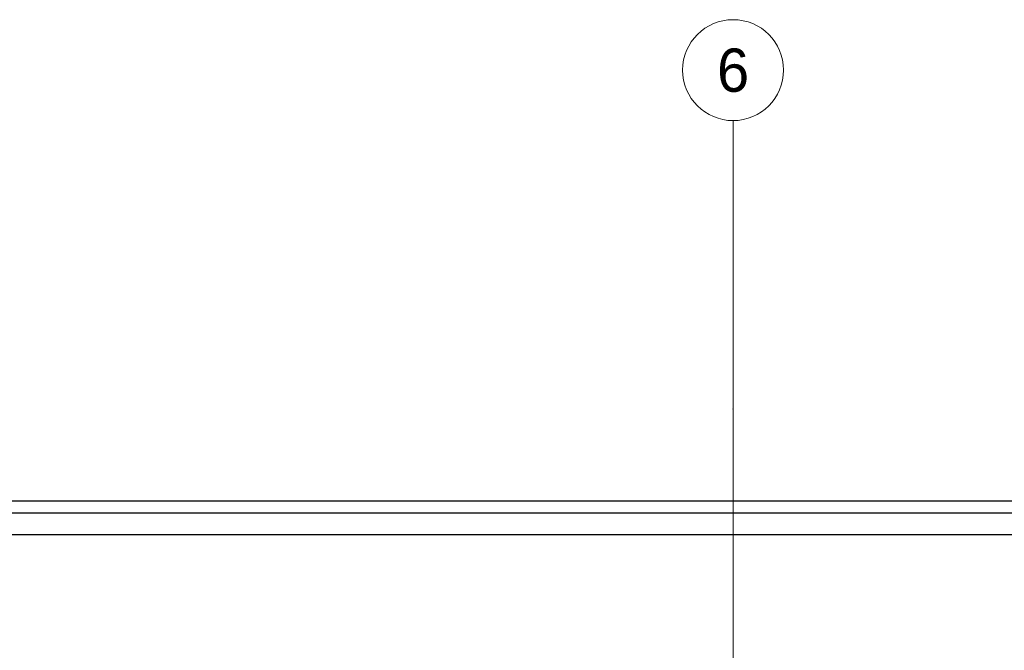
# Model space of a CAD drawing. Header units: metres. Extents: x -12 to 62.3, y -22.2 to 2.8.
# Tile 24 of 214: x 5.1 to 8.5, y -2 to 0.2. Entities that reach past the tile are written whole.
import ezdxf
from ezdxf.enums import TextEntityAlignment as Align

# ---------------------------------------------------------------- set-up
doc = ezdxf.new("R2010")
doc.units = ezdxf.units.M
doc.header["$LTSCALE"] = 20
doc.header["$MEASUREMENT"] = 0
doc.linetypes.add('Raster', pattern=[0.2, 0.1, -0.05, 0, -0.05])
doc.layers.add('Neubau__ GHIW- Attika Fassade', color=8, linetype='Continuous')
doc.layers.add('Neubau_R-Konstruktionsraster gross', color=33, linetype='Continuous')
doc.styles.add('ERSTELLTER_STIL_1', font='txt')

msp = doc.modelspace()

# ---------------------------------------------------------------- linework, layer by layer
at = {"layer": 'Neubau__ GHIW- Attika Fassade', "linetype": 'Continuous'}
for p, q in [((12.4, -1.4949), (-0.58, -1.4949)), ((12.4, -1.537), (0.2077, -1.537)), ((12.4, -1.612), (0.2077, -1.612))]:
    msp.add_line(p, q, dxfattribs=at)
at = {"layer": 'Neubau_R-Konstruktionsraster gross', "linetype": 'Raster', "lineweight": 9}
for q in [(7.525, -0.175), (7.525, -15.175)]:
    msp.add_line((7.525, -1.175), q, dxfattribs=at)
at = {"layer": 'Neubau_R-Konstruktionsraster gross', "linetype": 'Continuous', "lineweight": 9, "flags": 128}
msp.add_lwpolyline([(7.525, -0.175, 1), (7.525, 0.175, 1)], format="xyb", close=True, dxfattribs=at)
at = {"layer": 'Neubau_R-Konstruktionsraster gross', "linetype": 'Raster', "lineweight": 9}
msp.add_point((7.525, -1.175), dxfattribs=at)
msp.add_point((7.525, -1.175), dxfattribs=at)

# ---------------------------------------------------------------- texts
at = {"layer": 'Neubau_R-Konstruktionsraster gross', "style": 'ERSTELLTER_STIL_1'}
msp.add_text('6', height=0.15, dxfattribs=at).set_placement((7.525, 0.075), align=Align.TOP_CENTER)

doc.saveas('drawing.dxf')
